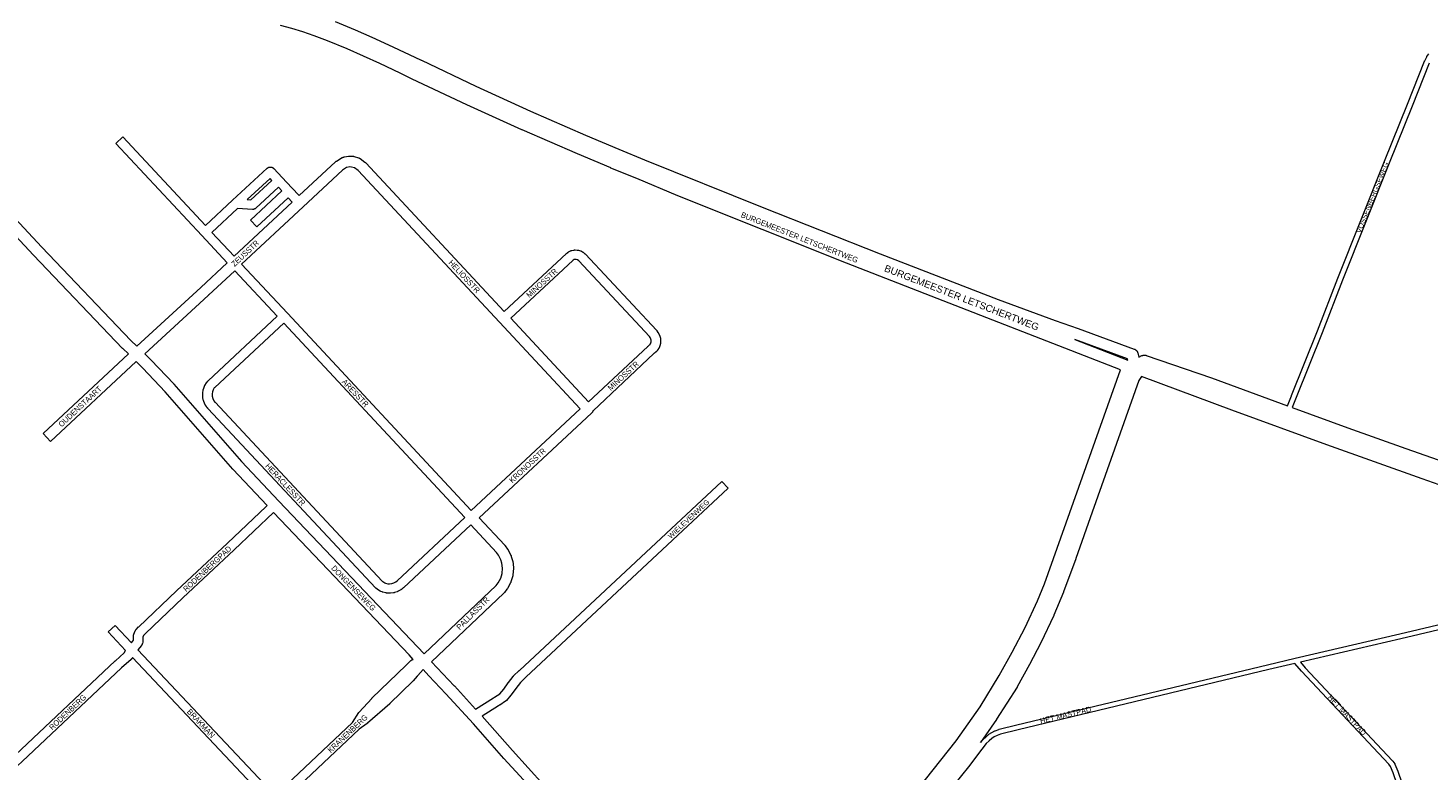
# Model space of a CAD drawing. Header units: metres. Extents: x 123819 to 142731, y 393440 to 405763.
# Tile 229 of 256: x 129557 to 131492, y 400297 to 401324. Entities that reach past the tile are written whole.
import ezdxf
from ezdxf.enums import TextEntityAlignment as Align

# ---------------------------------------------------------------- set-up
doc = ezdxf.new("R2010")
doc.units = ezdxf.units.M
doc.header["$MEASUREMENT"] = 0
for name, color, linetype, lineweight in [('gs-anno-wegen algemeen tekst', 7, 'Continuous', 0), ('gs-knt-aanvullende hoofdweg', 7, 'Continuous', 0), ('gs-knt-fietspaden', 7, 'Continuous', 0), ('gs-knt-hoofdweg', 7, 'Continuous', 0), ('gs-knt-wegen algemeen', 7, 'Continuous', 0)]:
    doc.layers.add(name, color=color, linetype=linetype, lineweight=lineweight)
doc.styles.add('1.25mm', font='arial.ttf', dxfattribs={"height": 0.002})
doc.styles.add('Style-Arial', font='arial.ttf')

msp = doc.modelspace()

# ---------------------------------------------------------------- linework, layer by layer
at = {"layer": 'gs-knt-aanvullende hoofdweg', "color": 7, "linetype": 'Continuous', "flags": 128}
for points in [[(129931.5, 401092.1), (129981.8, 401139), (129982.1, 401139.2), (129982.4, 401139.5), (129982.7, 401139.7), (129983.1, 401139.9), (129991.1, 401144.7), (129991.4, 401144.9), (129991.7, 401145), (129992.1, 401145.2), (129992.4, 401145.3), (129992.8, 401145.4), (129993.2, 401145.5), (129993.6, 401145.6), (129994.4, 401145.8)], [(129994.4, 401145.8), (129999.7, 401146.7), (130000.1, 401146.8), (130000.4, 401146.8), (130000.8, 401146.9), (130001.2, 401146.9), (130001.5, 401146.9), (130005.7, 401146.6), (130006, 401146.6), (130006.4, 401146.5), (130006.8, 401146.5), (130007.1, 401146.4), (130007.4, 401146.3), (130013.4, 401144.5), (130013.8, 401144.4), (130014.1, 401144.2), (130014.5, 401144.1), (130014.8, 401143.9), (130015.1, 401143.8), (130015.4, 401143.6), (130015.7, 401143.4), (130022.4, 401138.5), (130022.7, 401138.2), (130023, 401138), (130023.2, 401137.8), (130023.5, 401137.5), (130023.5, 401137.5), (130023.5, 401137.5)], [(129994.4, 401145.8), (129994.4, 401145.8), (129994.4, 401145.8)], [(129994.4, 401145.8), (129994.4, 401145.8), (129994.4, 401145.8)], [(129997.2, 401131), (129991.4, 401127.4), (129937, 401076.7), (129852, 400997.3)], [(130319.9, 400797.4), (130208.5, 400917.2), (130013, 401126.7), (130007.9, 401130.5), (130003.9, 401131.7), (130001.5, 401131.8), (129997.6, 401131.1), (129997.2, 401131)], [(129997.2, 401131), (129997.2, 401131)], [(129997.2, 401131), (129997.2, 401131)], [(130023.5, 401137.5), (130215.1, 400932.2)], [(129841.7, 401008.3), (129922, 401083.2)], [(129707.4, 400884.2), (129795.8, 400965.4), (129832.2, 400999.4)], [(129842.5, 400988.4), (129806.1, 400954.4), (129806, 400954.4), (129806, 400954.4), (129806, 400954.3), (129718.1, 400873.6)], [(130223.9, 400922.6), (130331.5, 400807)], [(129706.3, 400862.7), (129587.9, 400752.3), (129587.9, 400752.3)], [(130169.5, 400657), (130319.9, 400797.4)], [(130337.7, 400794.9), (130337.6, 400794.6), (130337.6, 400794.6), (130337.5, 400794.3), (130337.5, 400794.3), (130337.3, 400794), (130337.3, 400793.9), (130337.2, 400793.6), (130337.2, 400793.6), (130337, 400793.3), (130337, 400793.3), (130336.8, 400793), (130336.8, 400793), (130336.6, 400792.7), (130336.6, 400792.7), (130336.5, 400792.5), (130336.4, 400792.4), (130336.4, 400792.4), (130336.1, 400792.1), (130336.1, 400792.1), (130335.9, 400791.8), (130335.9, 400791.8), (130335.6, 400791.6)], [(130337.7, 400794.9), (130337.7, 400794.9)], [(130335.6, 400791.6), (130180.5, 400646.7)], [(130335.6, 400791.6), (130335.6, 400791.6), (130335.6, 400791.6)], [(130335.6, 400791.6), (130335.6, 400791.6), (130335.6, 400791.6)], [(130180.5, 400646.7), (130215.6, 400608.9), (130215.9, 400608.6), (130216.2, 400608.3), (130219.6, 400603.7), (130219.8, 400603.4), (130220, 400603.1), (130220.1, 400602.8), (130220.3, 400602.6), (130224.2, 400594.8), (130224.4, 400594.6), (130224.5, 400594.3), (130224.6, 400593.9), (130224.7, 400593.6), (130226.4, 400588.1), (130226.5, 400587.8), (130226.5, 400587.5), (130226.6, 400587.2), (130226.7, 400586.8), (130227.7, 400578.3), (130227.8, 400577.9), (130227.8, 400577.5), (130227.8, 400577.1), (130227.7, 400576.7), (130227, 400568.1), (130227, 400567.7), (130226.9, 400567.3), (130226.8, 400566.9), (130226.7, 400566.6), (130224.2, 400558.3), (130224.1, 400557.9), (130224, 400557.5), (130223.8, 400557.2), (130223.6, 400556.8), (130219.5, 400549.2), (130219.3, 400549), (130219.1, 400548.7), (130219, 400548.4), (130218.8, 400548.2), (130215.2, 400543.6), (130214.9, 400543.4), (130214.7, 400543.1), (130214.5, 400542.9), (130114.6, 400447.9)], [(130104.2, 400458.8), (130203.7, 400553.4), (130206.6, 400557), (130210.1, 400563.3), (130212.1, 400570.1), (130212.7, 400577.2), (130211.8, 400584.4), (130210.5, 400588.6), (130207.2, 400595.2), (130204.4, 400599), (130168.8, 400637.2)]]:
    msp.add_lwpolyline(points, dxfattribs=at)
msp.add_lwpolyline([(129587.9, 400752.3, -0.306036), (129587.9, 400752.3), (129577.6, 400763.3, -0.375036), (129577.6, 400763.3), (129695.6, 400873.3)], format="xyb", dxfattribs=at)
at = {"layer": 'gs-knt-fietspaden', "color": 7, "linetype": 'Continuous', "flags": 128}
for points in [[(131297.6, 400801.6), (131303, 400815.6), (131303, 400815.7), (131338.8, 400905.3), (131366.9, 400978.1), (131366.9, 400978.1), (131431.4, 401139.6), (131431.4, 401139.6), (131463.3, 401218.5), (131487, 401278.1), (131487.1, 401278.2), (131487.1, 401278.4), (131487.2, 401278.5), (131490.1, 401283.8), (131490.2, 401283.9), (131490.3, 401284.1), (131490.3, 401284.2), (131493.1, 401288.1)], [(131493.5, 401275.3), (131469.8, 401215.9), (131469.8, 401215.8), (131437.9, 401136.9), (131373.4, 400975.5), (131345.4, 400902.7), (131345.3, 400902.7), (131309.6, 400813.1), (131304.2, 400799.2)], [(130873.4, 400336.4), (130876, 400339.6), (130876.1, 400339.7), (130876.2, 400339.9), (130876.3, 400340), (130876.4, 400340.1), (130880.5, 400343.8), (130884.3, 400347.3), (130884.4, 400347.4), (130884.6, 400347.5), (130884.7, 400347.6), (130884.8, 400347.7), (130888.8, 400350.1), (130888.9, 400350.2), (130889, 400350.3), (130889.1, 400350.3), (130893.2, 400352.3), (130893.3, 400352.3), (130893.4, 400352.4), (130898.7, 400354.5), (130898.8, 400354.5), (130899, 400354.6), (130899.1, 400354.6), (130923.5, 400360.8), (130923.6, 400360.9), (131270, 400443.9), (131270, 400443.9), (131308.1, 400452.7), (131452.6, 400486.5), (131657.3, 400535)], [(131658.9, 400528.2), (131454.2, 400479.7), (131454.2, 400479.7), (131315.4, 400447.2), (131322, 400439.6), (131442.9, 400311), (131443, 400310.9), (131443.1, 400310.8), (131443.1, 400310.7), (131443.2, 400310.6), (131445.8, 400306.9), (131445.9, 400306.8), (131445.9, 400306.7), (131446, 400306.5), (131446.1, 400306.4), (131446.1, 400306.3), (131450, 400296.9), (131450, 400296.9), (131450.1, 400296.8), (131455.7, 400280.5)], [(131449, 400278.4), (131443.5, 400294.4), (131439.8, 400303.2), (131437.6, 400306.4), (131316.9, 400434.9), (131316.8, 400435), (131307.7, 400445.4), (131271.6, 400437.1), (130925.3, 400354), (130901.1, 400347.9), (130896.1, 400345.9), (130892.3, 400344.1), (130888.8, 400341.9), (130885.3, 400338.6), (130885.2, 400338.6), (130881.3, 400335), (130875.2, 400327.2)]]:
    msp.add_lwpolyline(points, dxfattribs=at)
at = {"layer": 'gs-knt-hoofdweg', "color": 7, "linetype": 'Continuous', "flags": 128}
for points in [[(129695.6, 400873.3), (129687.8, 400880.7), (129687.5, 400880.9), (129564.3, 401009.8), (129564.3, 401009.8), (129291.5, 401302.5), (129291.4, 401302.7), (129229.8, 401371.6), (129221.5, 401377.1), (129221.2, 401377.3), (129220.9, 401377.6), (129220.7, 401377.8), (129220.4, 401378.1), (129220.1, 401378.3), (129196.1, 401403.8), (129196, 401403.9), (129184.1, 401417), (129172.1, 401428.4), (129154.9, 401444.2), (129148.6, 401450)], [(129166.8, 401468.8), (129172.8, 401462.5), (129200.8, 401432.9), (129200.8, 401432.8), (129237.1, 401394), (129237.4, 401393.7), (129237.6, 401393.4), (129237.8, 401393.1), (129238, 401392.8), (129238.2, 401392.5), (129238.4, 401392.2), (129238.5, 401391.9), (129238.7, 401391.5), (129238.8, 401391.2), (129242.1, 401381.9), (129303.3, 401313.4), (129576, 401020.8), (129699, 400892.1), (129707.4, 400884.2)], [(131066.9, 400851.4), (130804.9, 400953.2), (130804.9, 400953.3), (130688, 400999), (130688, 400999), (130571.4, 401045.2), (130571.3, 401045.2), (130454.9, 401091.9), (130454.8, 401092), (130398.1, 401115.7), (130362.5, 401130.3), (130362.4, 401130.4), (130316.3, 401149.8), (130316.2, 401149.8), (130239.6, 401182.9), (130239.5, 401183), (130163.5, 401217.4), (130163.3, 401217.4), (130087.9, 401253.1), (130087.8, 401253.2), (130071.3, 401261.2), (130043, 401274.8), (130020.5, 401285), (129997.8, 401294.9), (129970.5, 401306.3), (129952.1, 401313.2), (129936.8, 401318.4), (129921.3, 401323), (129905.7, 401327.2)], [(129981.1, 401332.8), (130008.9, 401321.3), (130009.1, 401321.2), (130032.1, 401311.2), (130032.2, 401311.1), (130055.1, 401300.7), (130055.2, 401300.7), (130083.7, 401287), (130100.4, 401279.4), (130100.5, 401279.3), (130175.6, 401243.5), (130251.1, 401209), (130327.3, 401175.8), (130373.3, 401156.4), (130408.8, 401141.8), (130571.4, 401076.4), (130734.4, 401011.9), (130897.7, 400948.4), (130976.3, 400919.7), (131008.1, 400908.6), (131008.3, 400908.6), (131085.7, 400880.1), (131086.1, 400880), (131086.4, 400879.8), (131086.8, 400879.7), (131087.1, 400879.5), (131087.4, 400879.3), (131087.7, 400879), (131088, 400878.8), (131088.3, 400878.6), (131088.6, 400878.3), (131088.9, 400878), (131089.1, 400877.7), (131089.3, 400877.4), (131089.6, 400877.1), (131089.8, 400876.8), (131090, 400876.5), (131090.1, 400876.1), (131090.3, 400875.8), (131090.4, 400875.4), (131090.6, 400875.1), (131090.7, 400874.7), (131092.2, 400869), (131096.3, 400871), (131096.6, 400871.2), (131097, 400871.3), (131097.4, 400871.4), (131097.7, 400871.5), (131098.1, 400871.6), (131098.5, 400871.7), (131098.9, 400871.7), (131099.3, 400871.8), (131099.7, 400871.8), (131100.1, 400871.8), (131100.4, 400871.7), (131100.8, 400871.7), (131101.2, 400871.6), (131101.6, 400871.6), (131102, 400871.5), (131102.3, 400871.3), (131192.3, 400840.4), (131192.4, 400840.3), (131297.6, 400801.6)], [(131003.8, 400893.1), (131076.8, 400864.8), (131076.3, 400866.5), (131003.8, 400893.1)], [(129718.1, 400873.6), (129726.9, 400864.8), (129727, 400864.7), (129758.3, 400831.9), (129758.5, 400831.7), (129851.9, 400724.9), (129903.3, 400669.9), (130095.1, 400468.4), (130104.2, 400458.8)], [(129887.3, 400663.7), (129840.1, 400714), (129840, 400714.2), (129746.5, 400821), (129715.5, 400853.6), (129706.3, 400862.7)], [(130525.4, 400021.2), (130753.6, 400237.5), (130753.6, 400237.5), (130753.6, 400237.5), (130774, 400258.8), (130797.4, 400285.3), (130839.7, 400338.6), (130872.8, 400385.8), (130899, 400428.8), (130917.2, 400461.1), (130935, 400495.5), (130952, 400532.2), (130961.8, 400555.7), (131066.9, 400851.4)], [(131095.6, 400842), (131092.2, 400836.7), (131027.7, 400654.6), (131005.2, 400590.6), (131005.2, 400590.4), (130988.1, 400544.6), (130988, 400544.3), (130974.5, 400512.3), (130974.4, 400512), (130956.7, 400474.3), (130956.6, 400474), (130941.1, 400444.2), (130941, 400444), (130924, 400413.3), (130923.8, 400413.1), (130923.7, 400412.9), (130895.5, 400368.5), (130895.4, 400368.3), (130873.4, 400336.4)], [(131530.7, 400684.1), (131483.6, 400700.7), (131483.5, 400700.7), (131351.9, 400747.7), (131220.6, 400795.6), (131095.6, 400842)], [(131304.2, 400799.2), (131380.8, 400771.3), (131461, 400742.6), (131541.2, 400714.4)], [(130089.3, 400451.2), (130083.5, 400457.4), (129896.2, 400654.2)], [(130114.6, 400447.9), (130122.3, 400439.7), (130146, 400414.7), (130146.1, 400414.6), (130175.5, 400382.6)], [(130360.5, 400157.1), (130258.2, 400266.6), (130258.1, 400266.7), (130214.6, 400314.3), (130214.5, 400314.4), (130172.5, 400362.2), (130134.3, 400403.7), (130110.6, 400428.7), (130102.8, 400437.1)], [(130184.5, 400372.8), (130226.5, 400325.1), (130269.9, 400277.5), (130374.9, 400165.1), (130404.6, 400133.4), (130465, 400082.8), (130465.2, 400082.6), (130465.4, 400082.5), (130487.4, 400061.7), (130487.6, 400061.5), (130487.8, 400061.3), (130511.5, 400035.6), (130525.4, 400021.2)], [(130875.2, 400327.2), (130856.8, 400302.9), (130856.7, 400302.8), (130837.5, 400278.9), (130837.5, 400278.9), (130818.7, 400256.5), (130818.6, 400256.4), (130793.8, 400228.6), (130793.7, 400228.4), (130768, 400202.2), (130767.9, 400202.1), (130716.5, 400153.6), (130565.8, 400012.1), (130555.3, 399999.2), (130555.2, 399999), (130555.1, 399998.9), (130555, 399998.8), (130549.9, 399994.1)]]:
    msp.add_lwpolyline(points, dxfattribs=at)
at = {"layer": 'gs-knt-wegen algemeen', "color": 7, "linetype": 'Continuous', "flags": 128}
for points in [[(129832.2, 400999.4), (129797, 401037.2), (129678.2, 401164.4, -0.375014), (129678.2, 401164.4), (129687.7, 401173.3, -0.384611), (129687.7, 401173.3), (129802, 401050.8)], [(129922, 401083.2), (129916.5, 401089.1), (129873, 401048.8, -0.355234), (129873, 401048.8), (129864.1, 401058.3, -0.328804), (129864.1, 401058.3), (129907.6, 401098.7), (129902.9, 401103.7), (129871.8, 401074.9), (129871.5, 401074.7), (129871.3, 401074.5), (129871, 401074.3), (129870.8, 401074.1), (129870.5, 401074), (129870.2, 401073.8), (129870, 401073.7), (129869.7, 401073.6), (129869.4, 401073.5), (129869.1, 401073.4), (129868.8, 401073.3), (129868.5, 401073.2), (129868.2, 401073.2), (129867.9, 401073.1), (129867.6, 401073.1), (129867.3, 401073.1), (129867, 401073.1), (129846.5, 401074.3), (129810.9, 401041.3)], [(130175.5, 400382.6), (130200.1, 400398.1), (130200.3, 400398.3), (130201.7, 400399), (130208.7, 400403.8), (130214.3, 400410), (130220.5, 400418.8), (130220.6, 400419), (130220.7, 400419.2), (130227.5, 400427.7), (130227.7, 400427.9), (130227.8, 400428.1), (130228, 400428.3), (130235.8, 400435.9), (130235.9, 400436), (130515.9, 400697.2, -0.384612), (130515.9, 400697.2), (130524.7, 400687.7, -0.375026), (130524.7, 400687.7), (130244.9, 400426.6), (130237.4, 400419.3), (130231, 400411.2), (130224.7, 400402.2), (130224.6, 400402), (130224.4, 400401.8), (130224.2, 400401.6), (130217.9, 400394.5), (130217.7, 400394.3), (130217.5, 400394.1), (130217.3, 400393.9), (130217.1, 400393.7), (130216.9, 400393.6), (130216.7, 400393.4), (130208.8, 400388.1), (130208.6, 400388), (130208.4, 400387.8), (130206.9, 400387), (130184.5, 400372.8)], [(129691.7, 400463.6), (129667.6, 400489.2, -0.374892), (129667.6, 400489.3), (129677.1, 400498.2, -0.384595), (129677.1, 400498.2), (129699.7, 400474.1)]]:
    msp.add_lwpolyline(points, format="xyb", dxfattribs=at)
for points in [[(129802, 401050.8), (129839.6, 401085.7), (129887.3, 401129.9), (129887.6, 401130.2), (129887.8, 401130.4), (129888.1, 401130.5), (129888.3, 401130.7), (129888.6, 401130.9), (129888.9, 401131), (129889.2, 401131.2), (129889.5, 401131.3), (129889.8, 401131.4), (129890.1, 401131.5), (129890.4, 401131.5), (129890.7, 401131.6), (129891, 401131.6), (129891.3, 401131.7), (129891.7, 401131.7), (129892, 401131.7), (129892.3, 401131.7), (129892.6, 401131.6), (129892.9, 401131.6), (129893.2, 401131.5), (129893.6, 401131.4), (129893.9, 401131.3), (129894.2, 401131.2), (129894.5, 401131.1), (129894.7, 401131), (129895, 401130.8), (129895.3, 401130.6), (129895.6, 401130.5), (129895.8, 401130.3), (129896.1, 401130.1), (129896.3, 401129.8), (129896.5, 401129.6), (129908, 401117.4)], [(129859.7, 401086.6), (129864.9, 401086.3), (129894, 401113.2), (129891.4, 401116), (129859.7, 401086.6)], [(129908, 401117.4), (129921.6, 401102.8), (129931.5, 401092.1)], [(129810.9, 401041.3), (129841.7, 401008.3)], [(130215.1, 400932.2), (130301, 401012.2), (130301.2, 401012.4), (130301.4, 401012.5), (130302.8, 401013.6), (130303, 401013.8), (130303.2, 401014), (130303.4, 401014.1), (130303.7, 401014.2), (130303.9, 401014.4), (130306.7, 401015.8), (130306.9, 401015.9), (130307.2, 401016), (130307.4, 401016.1), (130307.7, 401016.2), (130308, 401016.3), (130308.2, 401016.3), (130311.3, 401017), (130311.5, 401017), (130311.8, 401017.1), (130312.1, 401017.1), (130312.4, 401017.1), (130312.7, 401017.1), (130312.9, 401017.1), (130316, 401017), (130316.3, 401017), (130316.6, 401016.9), (130316.9, 401016.9), (130317.1, 401016.8), (130317.4, 401016.8), (130317.7, 401016.7), (130320.6, 401015.8), (130320.9, 401015.7), (130321.2, 401015.5), (130321.5, 401015.4), (130321.8, 401015.3), (130323.1, 401014.5), (130323.4, 401014.4), (130323.7, 401014.2), (130323.9, 401014), (130324.2, 401013.8), (130326.6, 401011.9), (130326.8, 401011.7), (130327, 401011.5), (130327.2, 401011.3)], [(130327.2, 401011.3), (130425.4, 400906), (130425.5, 400905.8), (130425.7, 400905.6), (130425.9, 400905.4), (130427.5, 400903.1), (130427.7, 400902.9), (130427.8, 400902.7), (130427.9, 400902.4), (130429.6, 400899.4), (130429.7, 400899.2), (130429.8, 400898.9), (130429.9, 400898.6), (130430, 400898.4), (130430.1, 400898.1), (130430.2, 400897.8), (130430.8, 400895.2), (130430.9, 400894.9), (130430.9, 400894.6), (130430.9, 400894.3), (130431.1, 400893), (130431.1, 400892.8), (130431.1, 400892.7), (130431.1, 400892.6), (130431.1, 400892.4), (130431.1, 400892.3), (130431.1, 400892.2), (130431.1, 400892), (130431.1, 400891.9), (130431.1, 400891.8), (130431.1, 400891.6), (130431.1, 400891.5), (130431.1, 400891.4), (130431.1, 400891.3), (130431.1, 400891.1), (130431.1, 400891), (130431.1, 400890.9), (130431.1, 400890.7), (130431.1, 400890.6), (130431.1, 400890.5), (130431.1, 400890.4), (130431.1, 400890.2), (130431.1, 400890.1), (130431.1, 400890), (130431.1, 400889.8), (130431.1, 400889.7), (130431.1, 400889.6), (130431.1, 400889.4), (130431, 400889.3), (130431, 400889.2), (130431, 400889.1), (130431, 400888.9), (130431, 400888.8), (130431, 400888.7), (130431, 400888.5), (130430.9, 400888.4), (130430.9, 400888.3), (130430.9, 400888.2), (130430.9, 400888), (130430.9, 400887.9), (130430.8, 400887.8), (130430.8, 400887.6), (130430.8, 400887.5), (130430.8, 400887.4), (130430.7, 400887.3), (130430.7, 400887.1), (130430.7, 400887), (130430.7, 400886.9), (130430.6, 400886.8), (130430.6, 400886.6), (130430.6, 400886.5), (130430.5, 400886.4), (130430.5, 400886.3), (130430.5, 400886.1), (130430.5, 400886), (130430.4, 400885.9), (130430.4, 400885.8), (130430.3, 400885.6), (130430.3, 400885.5), (130430.3, 400885.4), (130430.2, 400885.3), (130430.2, 400885.1), (130430.2, 400885), (130430.1, 400884.9), (130430.1, 400884.8), (130430, 400884.6), (130430, 400884.5), (130430, 400884.4), (130429.9, 400884.3), (130429.9, 400884.1), (130429.8, 400884), (130429.8, 400883.9), (130429.7, 400883.8), (130429.7, 400883.7), (130429.6, 400883.5), (130429.6, 400883.4), (130429.5, 400883.3), (130429.5, 400883.2), (130429.4, 400883.1), (130429.4, 400882.9), (130429.3, 400882.8), (130429.3, 400882.7), (130429.2, 400882.6), (130429.2, 400882.5), (130429.1, 400882.4), (130429.1, 400882.2), (130429, 400882.1), (130428.9, 400882), (130428.9, 400881.9), (130428.8, 400881.8), (130428.8, 400881.7), (130428.7, 400881.5), (130428.6, 400881.4), (130428.6, 400881.3), (130428.5, 400881.2), (130428.5, 400881.1), (130428.4, 400881), (130428.3, 400880.9), (130428.3, 400880.8), (130428.2, 400880.6), (130428.1, 400880.5), (130428.1, 400880.4), (130428, 400880.3), (130427.9, 400880.2), (130427.9, 400880.1), (130427.8, 400880), (130427.7, 400879.9), (130427.6, 400879.8), (130427.6, 400879.7), (130427.5, 400879.5), (130427.4, 400879.4), (130427.4, 400879.3), (130427.3, 400879.2), (130427.2, 400879.1), (130427.1, 400879), (130427, 400878.9), (130427, 400878.8), (130426.9, 400878.7), (130426.8, 400878.6), (130426.7, 400878.5), (130426.7, 400878.4), (130426.6, 400878.3), (130426.5, 400878.2), (130426.4, 400878.1), (130426.3, 400878), (130426.2, 400877.9), (130426.2, 400877.8), (130426.1, 400877.7), (130426, 400877.6), (130425.9, 400877.5), (130425.8, 400877.4), (130424.8, 400876.3), (130424.6, 400876.1), (130424.4, 400875.9), (130423.3, 400874.9), (130423, 400874.7), (130422.8, 400874.5), (130421.9, 400873.8), (130337.7, 400794.9)], [(129901.3, 400925.4), (129842.5, 400988.4)], [(129852, 400997.3), (129915.3, 400929.5), (130169.5, 400657)], [(130331.5, 400807), (130413.3, 400883.6), (130413.5, 400883.8), (130413.6, 400883.9), (130413.8, 400884.1), (130414.8, 400884.8), (130415.5, 400885.4), (130416.2, 400886.2), (130416.3, 400886.3), (130416.3, 400886.3), (130416.4, 400886.4), (130416.4, 400886.5), (130416.5, 400886.6), (130416.6, 400886.6), (130416.6, 400886.7), (130416.7, 400886.8), (130416.7, 400886.9), (130416.8, 400886.9), (130416.8, 400887), (130416.9, 400887.1), (130416.9, 400887.2), (130417, 400887.3), (130417, 400887.3), (130417.1, 400887.4), (130417.1, 400887.5), (130417.2, 400887.6), (130417.2, 400887.7), (130417.3, 400887.8), (130417.3, 400887.8), (130417.3, 400887.9), (130417.4, 400888), (130417.4, 400888.1), (130417.5, 400888.2), (130417.5, 400888.3), (130417.5, 400888.4), (130417.6, 400888.4), (130417.6, 400888.5), (130417.6, 400888.6), (130417.7, 400888.7), (130417.7, 400888.8), (130417.7, 400888.9), (130417.8, 400889), (130417.8, 400889.1), (130417.8, 400889.2), (130417.8, 400889.3), (130417.9, 400889.3), (130417.9, 400889.4), (130417.9, 400889.5), (130417.9, 400889.6), (130418, 400889.7), (130418, 400889.8), (130418, 400889.9), (130418, 400890), (130418, 400890.1), (130418, 400890.2), (130418, 400890.3), (130418.1, 400890.4), (130418.1, 400890.5), (130418.1, 400890.6), (130418.1, 400890.7), (130418.1, 400890.8), (130418.1, 400890.8), (130418.1, 400890.9), (130418.1, 400891), (130418.1, 400891.1), (130418.1, 400891.2), (130418.1, 400891.3), (130418.1, 400891.4), (130418.1, 400891.5), (130418.1, 400891.6), (130418.1, 400891.7), (130418.1, 400891.8), (130418, 400892.6), (130417.7, 400894), (130416.7, 400895.9), (130415.6, 400897.4), (130317.9, 401002.1), (130316.4, 401003.4), (130316.1, 401003.5), (130314.6, 401004), (130313.2, 401004.1), (130311.8, 401003.8), (130310.4, 401003.1), (130309.7, 401002.5), (130223.9, 400922.6)], [(130168.8, 400637.2), (130075.7, 400550.3), (130075.5, 400550.1), (130075.3, 400550), (130072.9, 400548), (130072.7, 400547.9), (130072.5, 400547.7), (130072.3, 400547.6), (130072, 400547.4), (130068.4, 400545.4), (130068.1, 400545.2), (130067.8, 400545.1), (130067.5, 400545), (130067.2, 400544.8), (130063.3, 400543.5), (130063, 400543.4), (130062.7, 400543.3), (130062.4, 400543.3), (130062.1, 400543.2), (130057.9, 400542.7), (130057.6, 400542.6), (130057.3, 400542.6), (130057, 400542.6), (130054.9, 400542.6), (130054.6, 400542.6), (130054.3, 400542.7), (130052.2, 400542.9), (130051.9, 400542.9), (130051.6, 400543), (130051.3, 400543), (130047.2, 400544.1), (130046.9, 400544.2), (130046.6, 400544.3), (130046.3, 400544.4), (130044.4, 400545.2), (130044.1, 400545.3), (130043.8, 400545.4), (130043.6, 400545.6), (130039.9, 400547.7), (130039.7, 400547.9), (130039.4, 400548.1), (130039.2, 400548.2), (130037.5, 400549.6), (130037.3, 400549.8), (130037.1, 400550), (130036.9, 400550.2), (129805.8, 400797.6), (129805.7, 400797.8), (129805.6, 400797.9), (129805.5, 400798), (129805.3, 400798.2), (129805.2, 400798.3), (129805.1, 400798.5), (129805, 400798.6), (129804.8, 400798.8), (129804.7, 400798.9), (129804.6, 400799.1), (129804.5, 400799.2), (129804.3, 400799.4), (129804.2, 400799.5), (129804.1, 400799.7), (129804, 400799.8), (129803.9, 400800), (129803.8, 400800.1), (129803.7, 400800.3), (129803.5, 400800.4), (129803.4, 400800.6), (129803.3, 400800.7), (129803.2, 400800.9), (129803.1, 400801.1), (129803, 400801.2), (129802.9, 400801.4), (129802.8, 400801.5), (129802.7, 400801.7), (129802.6, 400801.8), (129802.5, 400802), (129802.4, 400802.2), (129802.3, 400802.3), (129802.2, 400802.5), (129802.1, 400802.7), (129802, 400802.8), (129801.9, 400803), (129801.8, 400803.2), (129801.7, 400803.3), (129801.6, 400803.5), (129801.5, 400803.7), (129801.4, 400803.8), (129801.4, 400804), (129801.3, 400804.2), (129801.2, 400804.3), (129801.1, 400804.5), (129801, 400804.7), (129800.9, 400804.9), (129800.9, 400805), (129800.8, 400805.2), (129800.7, 400805.4), (129800.6, 400805.5), (129800.5, 400805.7), (129800.5, 400805.9), (129800.4, 400806.1), (129800.3, 400806.2), (129800.2, 400806.4), (129800.2, 400806.6), (129800.1, 400806.8), (129800, 400807), (129800, 400807.1), (129799.9, 400807.3), (129799.8, 400807.5), (129799.8, 400807.7), (129799.7, 400807.9), (129799.7, 400808), (129799.6, 400808.3), (129799.5, 400808.6), (129798.5, 400812.7), (129798.5, 400813), (129798.4, 400813.3), (129798.4, 400813.6), (129798.4, 400813.9), (129798.2, 400818.1), (129798.2, 400818.4), (129798.2, 400818.7), (129798.3, 400819.1), (129798.3, 400819.4), (129798.9, 400823.5), (129799, 400823.8), (129799.1, 400824.1), (129799.1, 400824.4), (129799.2, 400824.7), (129800.7, 400828.6), (129800.8, 400828.9), (129800.9, 400829.2), (129801, 400829.5), (129801.2, 400829.8), (129803.3, 400833.4), (129803.5, 400833.6), (129803.7, 400833.9), (129803.9, 400834.1), (129805.2, 400835.8), (129805.4, 400836), (129805.6, 400836.2), (129805.8, 400836.4), (129901.3, 400925.4)], [(129910.2, 400915.9), (129815, 400827.2), (129814.3, 400826.3), (129812.7, 400823.7), (129811.7, 400820.9), (129811.3, 400818), (129811.4, 400815), (129812.1, 400811.9), (129812.1, 400811.8), (129812.2, 400811.7), (129812.2, 400811.6), (129812.2, 400811.5), (129812.3, 400811.4), (129812.3, 400811.3), (129812.3, 400811.2), (129812.4, 400811.2), (129812.4, 400811.1), (129812.5, 400811), (129812.5, 400810.9), (129812.5, 400810.8), (129812.6, 400810.7), (129812.6, 400810.6), (129812.7, 400810.5), (129812.7, 400810.4), (129812.7, 400810.3), (129812.8, 400810.2), (129812.8, 400810.2), (129812.9, 400810.1), (129812.9, 400810), (129813, 400809.9), (129813, 400809.8), (129813.1, 400809.7), (129813.1, 400809.6), (129813.2, 400809.5), (129813.2, 400809.5), (129813.2, 400809.4), (129813.3, 400809.3), (129813.3, 400809.2), (129813.4, 400809.1), (129813.5, 400809), (129813.5, 400808.9), (129813.6, 400808.9), (129813.6, 400808.8), (129813.7, 400808.7), (129813.7, 400808.6), (129813.8, 400808.5), (129813.8, 400808.4), (129813.9, 400808.4), (129813.9, 400808.3), (129814, 400808.2), (129814, 400808.1), (129814.1, 400808), (129814.2, 400808), (129814.2, 400807.9), (129814.3, 400807.8), (129814.3, 400807.7), (129814.4, 400807.6), (129814.5, 400807.6), (129814.5, 400807.5), (129814.6, 400807.4), (129814.6, 400807.3), (129814.7, 400807.3), (129814.8, 400807.2), (129814.8, 400807.1), (129814.9, 400807), (129815, 400807), (129815, 400806.9), (129815.1, 400806.8), (129815.2, 400806.7), (129815.2, 400806.7), (129815.3, 400806.6), (129815.4, 400806.5), (130046.1, 400559.4), (130047, 400558.7), (130049.8, 400557), (130050.9, 400556.6), (130054, 400555.8), (130055.3, 400555.6)], [(130160.7, 400647.4), (129910.2, 400915.9)], [(130337.7, 400794.9), (130337.7, 400794.9)], [(129699.7, 400474.1), (129702.5, 400477.6), (129702.5, 400483.3), (129702.5, 400483.6), (129702.5, 400483.9), (129702.5, 400484.2), (129702.6, 400484.5), (129702.6, 400484.8), (129702.7, 400485), (129702.8, 400485.3), (129702.9, 400485.6), (129703, 400485.9), (129705, 400490.6), (129705.1, 400490.9), (129705.2, 400491.1), (129705.4, 400491.4), (129705.5, 400491.7), (129705.7, 400491.9), (129705.9, 400492.1), (129706.1, 400492.4), (129706.3, 400492.6), (129709.7, 400496.1), (129709.9, 400496.3), (129761.9, 400545.8), (129762, 400545.8), (129832.6, 400612), (129886, 400662.5), (129887.1, 400663.5), (129887.3, 400663.7)], [(129896.2, 400654.2), (129896, 400654.1), (129841.5, 400602.6), (129841.5, 400602.5), (129770.9, 400536.3), (129719, 400487), (129716.5, 400484.4), (129715.5, 400482), (129715.5, 400476.8), (129715.5, 400476.5), (129715.5, 400476.2), (129715.4, 400475.8), (129715.4, 400475.5), (129715.3, 400475.2), (129714.8, 400473), (129714.7, 400472.8), (129714.6, 400472.5), (129714.5, 400472.2), (129714.4, 400471.9), (129714.3, 400471.7), (129714.1, 400471.4), (129714, 400471.2), (129713.8, 400470.9), (129713.6, 400470.7), (129713.5, 400470.5), (129708.7, 400464.6)], [(130055.3, 400555.6), (130056.6, 400555.6), (130059.7, 400556), (130062.5, 400557), (130065.1, 400558.5), (130066.9, 400559.9), (130160.7, 400647.4)], [(129517.1, 400301.2), (129518.1, 400301.9), (129529.2, 400310.4), (129534.5, 400314.9), (129539.7, 400319.5), (129677.3, 400449.1), (129677.5, 400449.2), (129689.8, 400460.2), (129691.7, 400463.6)], [(129708.7, 400464.6), (129898.5, 400263.2)], [(129701.1, 400453.7), (129700.6, 400452.9), (129700.5, 400452.6), (129700.3, 400452.3), (129700.1, 400452.1), (129699.9, 400451.9), (129699.7, 400451.6), (129699.5, 400451.4), (129699.3, 400451.2), (129686.2, 400439.6), (129548.6, 400309.9), (129548.4, 400309.8), (129543.1, 400305.1), (129542.9, 400304.9), (129537.5, 400300.4), (129537.3, 400300.2), (129526, 400291.5)], [(129889, 400254.2), (129701.1, 400453.7)], [(129898.5, 400263.2), (130005.2, 400363.9), (130014, 400377.6), (130014.2, 400377.8), (130014.3, 400378.1), (130014.5, 400378.3), (130014.7, 400378.5), (130031.9, 400397.4), (130032.1, 400397.5), (130032.2, 400397.7), (130079.4, 400443.1), (130086, 400449.5), (130086.3, 400449.7), (130086.5, 400449.9), (130086.8, 400450.1), (130087, 400450.3), (130087.3, 400450.4), (130087.6, 400450.6), (130087.9, 400450.7), (130088.2, 400450.9), (130088.5, 400451), (130088.8, 400451.1), (130089.1, 400451.1), (130089.3, 400451.2)], [(130102.8, 400437.1), (130095.7, 400429.1), (130094.7, 400427.9), (130089, 400421.6), (130088.9, 400421.4), (130088.7, 400421.2), (130056.9, 400390.2), (130056.7, 400390), (130026.2, 400363), (130026, 400362.8), (130025.8, 400362.6), (130025.6, 400362.5), (130014.4, 400354.7), (130014.4, 400354.7), (130014.4, 400354.7), (130014.4, 400354.7)], [(130014.4, 400354.7), (129907.4, 400253.7)]]:
    msp.add_lwpolyline(points, dxfattribs=at)

# ---------------------------------------------------------------- texts
at = {"layer": 'gs-anno-wegen algemeen tekst', "color": 7, "style": 'Style-Arial'}
msp.add_text('VOSSENBERGSEWEG', height=7, rotation=68.0362, dxfattribs=at).set_placement((131414.9, 401089.6), align=Align.MIDDLE_CENTER)
at = {"layer": 'gs-anno-wegen algemeen tekst', "color": 7, "style": 'Style-Arial', "width": 0.909091}
for s, rotation, p in [('BURGEMEESTER LETSCHERTWEG', 338.3836, (130623.2, 401034.4)), ('ZEUSSTR', 42.9869, (129856.9, 401012.3)), ('HELIOSSTR', 313.0131, (130159.8, 400980.4)), ('MINOSSTR', 42.4914, (130267, 400971.3)), ('MINOSSTR', 42.4914, (130379.5, 400843)), ('ARESSTR', 313.0127, (130009.2, 400819.3)), ('OUDENSTAART', 42.9955, (129628.7, 400800.7)), ('KRONOSSTR', 43.0562, (130247.1, 400719.2)), ('HERACLESSTR', 313.0052, (129912.5, 400692.9)), ('DONGENSEWEG', 314.1219, (130006.8, 400549.7)), ('PALLASSTR', 44.9267, (130171.6, 400514.9)), ('RODENBERG', 43.2971, (129611.6, 400378.2)), ('HET MASTPAD', 313.2199, (131380, 400374.3)), ('BRAKMAN', 313.2906, (129795.8, 400362.7)), ('KRANENBERG', 43.3506, (129998.5, 400348.6)), ('HET MASTPAD', 13.4819, (130990.8, 400374.4))]:
    msp.add_text(s, height=7.7, rotation=rotation, dxfattribs=at).set_placement(p, align=Align.MIDDLE_CENTER)
at = {"layer": 'gs-anno-wegen algemeen tekst', "color": 7, "linetype": 'Continuous', "style": 'Style-Arial'}
msp.add_text('WIELEVENWEG', height=7, rotation=42.9053, dxfattribs=at).set_placement((130469.9, 400645.3), align=Align.MIDDLE_CENTER)
at = {"layer": 'gs-anno-wegen algemeen tekst', "color": 7, "attachment_point": 5, "line_spacing_factor": 0.6}
for s, insert, char_height, rotation, style in [('BURGEMEESTER LETSCHERTWEG', (130847.3, 400951.1), 9.6, 338.7703, '1.25mm'), ('\\H1x;\\W0.909091;RODENBERGPAD', (129804.5, 400576.4), 7.7, 43.1562, 'Style-Arial')]:
    msp.add_mtext(s, dxfattribs=dict(at, insert=insert, char_height=char_height, rotation=rotation, style=style))

doc.saveas('drawing.dxf')
